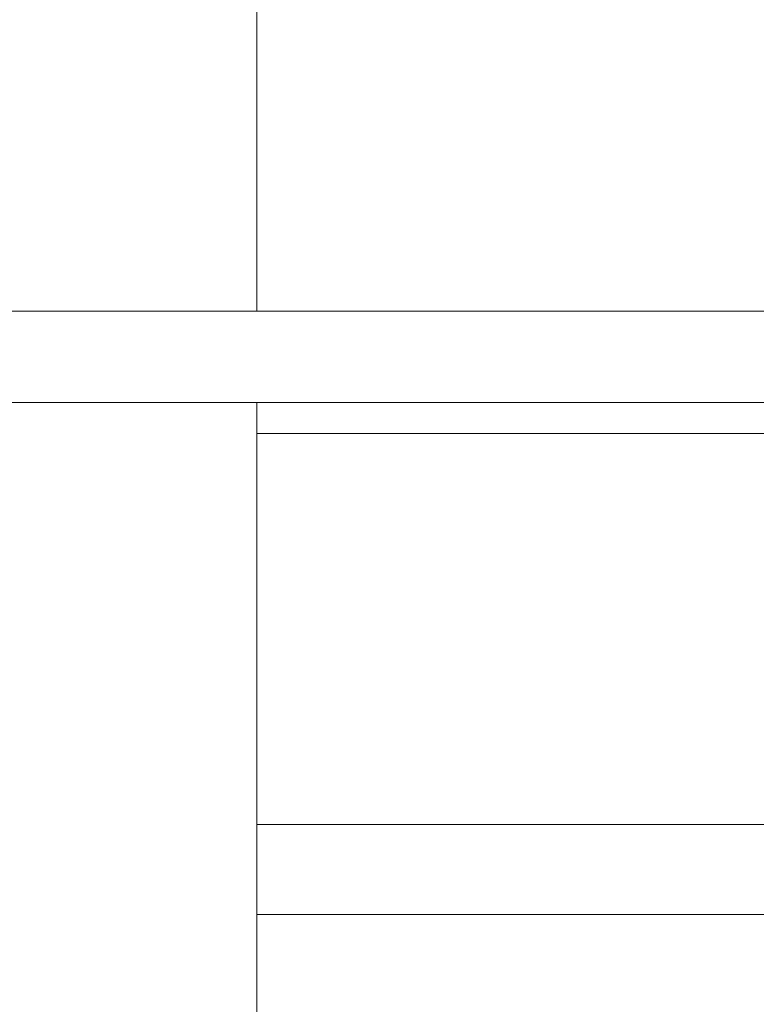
# Model space of a CAD drawing. Header units: millimetres. Extents: x 53056 to 116131, y -669674 to -625124.
# Tile 246 of 256: x 71359 to 71521, y -634815 to -634599. Entities that reach past the tile are written whole.
import ezdxf

# ---------------------------------------------------------------- set-up
doc = ezdxf.new("R2010")
doc.units = ezdxf.units.MM
doc.header["$MEASUREMENT"] = 0
doc.linetypes.add('DGN Style 1', pattern=[536.199087, 0.892178, -535.306909])
doc.layers.add('Main Cradle Tower', color=7, linetype='Continuous', lineweight=0)

# ---------------------------------------------------------------- blocks, each defined once
blk = doc.blocks.new('*U55')
at = {"layer": 'Main Cradle Tower', "color": 7, "linetype": 'Continuous', "lineweight": 0}
for p, q in [((-13182.76, 13016.1), (-13182.76, 12736.1)), ((-12896.72, 12736.1), (-13246.31, 12736.1)), ((-12896.72, 12716.1), (-13246.31, 12716.1)), ((-13182.76, 12716.1), (-13182.76, 12436.1)), ((-12960.22, 12709.29), (-13182.76, 12709.29)), ((-13182.76, 12623.49), (-12960.22, 12623.49)), ((-13182.76, 12603.77), (-12960.22, 12603.77))]:
    blk.add_line(p, q, dxfattribs=at)

msp = doc.modelspace()

# ---------------------------------------------------------------- block references
at = {"color": 7, "linetype": 'DGN Style 1', "lineweight": 0}
msp.add_blockref('*U55', (84593.95, -647399.35), dxfattribs=at)

doc.saveas('drawing.dxf')
